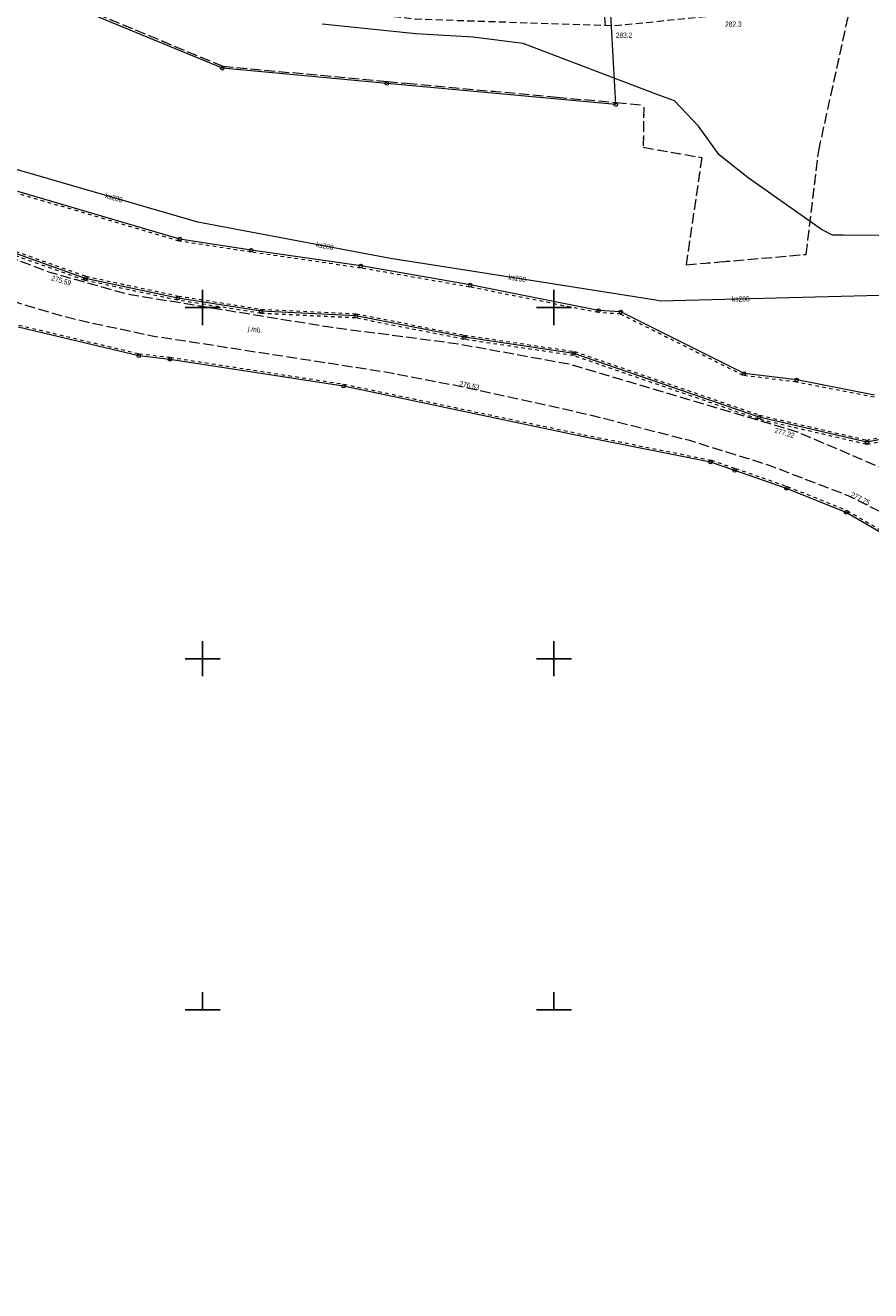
# Model space of a CAD drawing. Header units: metres. Extents: x 8374691 to 8380066, y 5527632 to 5531540.
# Tile 170 of 171: x 8377425 to 8377545, y 5529210 to 5529390. Entities that reach past the tile are written whole.
import ezdxf
from ezdxf.enums import TextEntityAlignment as Align

# ---------------------------------------------------------------- set-up
doc = ezdxf.new("R2010")
doc.units = ezdxf.units.M
doc.header["$MEASUREMENT"] = 0
for name, pattern in [('0.5_0.5', [1, 0.5, -0.5]), ('1.0_0.5', [1.5, 1, -0.5]), ('1.5_0.5', [2, 1.5, -0.5]), ('219-500', [0]), ('egkk-500', [2, 1.5, -0.5]), ('egug-500', [1, 0.5, -0.5])]:
    doc.linetypes.add(name, pattern=pattern)
doc.layers.get('0').update_dxf_attribs({"color": 2, "linetype": 'CONTINUOUS', "lineweight": 5})
for name, color, linetype in [('000 Inne (niezydentyfikowane)', 7, 'CONTINUOUS'), ('202-punkt graniczny', 7, 'CONTINUOUS'), ('203-punkt graniczny', 7, 'CONTINUOUS'), ('217-Granica konturu po granicy działki', 7, 'CONTINUOUS'), ('217-kontur klasyfikacyjny', 7, 'CONTINUOUS'), ('218-Granica użytku po granicy działki', 7, 'CONTINUOUS'), ('218-kontur użytku gruntowego', 7, 'CONTINUOUS'), ('219-działka ewidencyjna', 7, 'CONTINUOUS'), ('jezdnia', 7, 'CONTINUOUS'), ('pikieta naturalna', 7, 'CONTINUOUS'), ('pikieta sztuczna', 7, 'CONTINUOUS'), ('przewód kanalizacyjny', 7, 'CONTINUOUS'), ('przewód kanalizacyjny-Atr1', 7, 'CONTINUOUS'), ('przewód wodociągowy', 7, 'CONTINUOUS'), ('skarpa nieumocniona', 7, 'CONTINUOUS'), ('Wstawianie ramki sekcyjnej z opisem', 7, 'CONTINUOUS')]:
    doc.layers.add(name, color=color, linetype=linetype)
for name, color, linetype, lineweight in [('jezdnia-Atr17', 7, 'CONTINUOUS', 18), ('pikieta naturalna-Atr2', 7, 'CONTINUOUS', 18), ('pikieta sztuczna-Atr2', 7, 'CONTINUOUS', 18)]:
    doc.layers.add(name, color=color, linetype=linetype, lineweight=lineweight)
doc.styles.get("Standard").update_dxf_attribs({"font": 'Working1250', "width": 0.75})

# ---------------------------------------------------------------- blocks, each defined once
blk = doc.blocks.new('202')
at = {"color": 0, "linetype": 'Continuous', "lineweight": 0}
blk.add_circle((0, 0), 0.25, dxfattribs=at)
blk = doc.blocks.new('203')
at = {"linetype": 'Continuous', "lineweight": 0}
h = blk.add_hatch(color=0, dxfattribs=at)
edge = h.paths.add_edge_path()
edge.add_arc((0, 0), 0.045, 0, 360)
blk = doc.blocks.new('PW01')
at = {"linetype": 'Continuous', "lineweight": 13}
h = blk.add_hatch(color=0, dxfattribs=at)
edge = h.paths.add_edge_path()
edge.add_arc((0, 0), 0.045, 0, 360)
blk = doc.blocks.new('RAMKA500K')
at = {"color": 0}
for p, q in [((250, 97.5), (250, 102.5)), ((300, 97.5), (300, 102.5)), ((247.5, 100), (252.5, 100)), ((297.5, 100), (302.5, 100)), ((250, 47.5), (250, 52.5)), ((300, 47.5), (300, 52.5)), ((247.5, 50), (252.5, 50)), ((297.5, 50), (302.5, 50)), ((250, 0), (250, 2.5)), ((300, 0), (300, 2.5)), ((247.5, 0), (252.5, 0)), ((297.5, 0), (302.5, 0))]:
    blk.add_line(p, q, dxfattribs=at)

msp = doc.modelspace()

# ---------------------------------------------------------------- linework, layer by layer
at = {"layer": '000 Inne (niezydentyfikowane)', "color": 7, "linetype": 'Continuous', "lineweight": 18, "flags": 128}
msp.add_lwpolyline([(8377507.02, 5529393.55), (8377507.29, 5529390.17)], dxfattribs=at)
at = {"layer": '217-Granica konturu po granicy działki', "color": 3, "linetype": '1.5_0.5', "lineweight": 18}
for p, q in [((8377425.6449, 5529395.6572), (8377452.9249, 5529384.3372)), ((8377452.8376, 5529384.3588), (8377452.8376, 5529384.3588)), ((8377452.8376, 5529384.3588), (8377452.8376, 5529384.3588)), ((8377452.8376, 5529384.3588), (8377476.2476, 5529382.1888)), ((8377452.9249, 5529384.3372), (8377452.9249, 5529384.3372)), ((8377452.9249, 5529384.3372), (8377452.9249, 5529384.3372)), ((8377476.2476, 5529382.1888), (8377476.2476, 5529382.1888)), ((8377476.2476, 5529382.1888), (8377476.2476, 5529382.1888)), ((8377476.2476, 5529382.1888), (8377476.2476, 5529382.1888)), ((8377476.2476, 5529382.1888), (8377476.2476, 5529382.1888)), ((8377476.2476, 5529382.1888), (8377479.0476, 5529381.9288)), ((8377479.0476, 5529381.9288), (8377479.0476, 5529381.9288)), ((8377479.0476, 5529381.9288), (8377479.0476, 5529381.9288)), ((8377479.0476, 5529381.9288), (8377479.0476, 5529381.9288)), ((8377479.0476, 5529381.9288), (8377479.0476, 5529381.9288)), ((8377479.0476, 5529381.9288), (8377500.3476, 5529379.9588)), ((8377500.3476, 5529379.9588), (8377500.3476, 5529379.9588)), ((8377500.3476, 5529379.9588), (8377500.3476, 5529379.9588)), ((8377500.3476, 5529379.9588), (8377500.3476, 5529379.9588)), ((8377500.3476, 5529379.9588), (8377500.3476, 5529379.9588)), ((8377500.3476, 5529379.9588), (8377508.8276, 5529379.1788)), ((8377508.8276, 5529379.1788), (8377508.8276, 5529379.1788)), ((8377508.8276, 5529379.1788), (8377508.8276, 5529379.1788)), ((8377508.8279, 5529379.1788), (8377508.8279, 5529379.1788)), ((8377508.8279, 5529379.1788), (8377508.8279, 5529379.1788)), ((8377508.8279, 5529379.1788), (8377512.8079, 5529378.8088)), ((8377512.8079, 5529378.8088), (8377512.8079, 5529378.8088)), ((8377512.8079, 5529378.8088), (8377512.8079, 5529378.8088))]:
    msp.add_line(p, q, dxfattribs=at)
at = {"layer": '217-kontur klasyfikacyjny', "color": 92, "linetype": 'egkk-500', "lineweight": 18, "flags": 128}
for points in [[(8377537.67, 5529372.31), (8377542.27, 5529393.29)], [(8377512.78, 5529378.51), (8377512.69, 5529372.81)], [(8377512.69, 5529372.81), (8377521.03, 5529371.35)], [(8377521.03, 5529371.35), (8377518.8, 5529356.08)], [(8377535.89, 5529357.56), (8377537.67, 5529372.31)], [(8377518.8, 5529356.08), (8377523.56, 5529356.49)], [(8377523.56, 5529356.49), (8377535.89, 5529357.56)]]:
    msp.add_lwpolyline(points, dxfattribs=at)
at = {"layer": '218-Granica użytku po granicy działki', "color": 3, "linetype": '0.5_0.5', "lineweight": 18}
for p, q in [((8377425.6449, 5529395.6572), (8377452.9249, 5529384.3372)), ((8377452.8376, 5529384.3588), (8377452.8376, 5529384.3588)), ((8377452.8376, 5529384.3588), (8377452.8376, 5529384.3588)), ((8377452.8376, 5529384.3588), (8377476.2476, 5529382.1888)), ((8377452.9249, 5529384.3372), (8377452.9249, 5529384.3372)), ((8377452.9249, 5529384.3372), (8377452.9249, 5529384.3372)), ((8377476.2476, 5529382.1888), (8377476.2476, 5529382.1888)), ((8377476.2476, 5529382.1888), (8377476.2476, 5529382.1888)), ((8377476.2476, 5529382.1888), (8377476.2476, 5529382.1888)), ((8377476.2476, 5529382.1888), (8377476.2476, 5529382.1888)), ((8377476.2476, 5529382.1888), (8377479.0476, 5529381.9288)), ((8377479.0476, 5529381.9288), (8377479.0476, 5529381.9288)), ((8377479.0476, 5529381.9288), (8377479.0476, 5529381.9288)), ((8377479.0476, 5529381.9288), (8377479.0476, 5529381.9288)), ((8377479.0476, 5529381.9288), (8377479.0476, 5529381.9288)), ((8377479.0476, 5529381.9288), (8377500.3476, 5529379.9588)), ((8377500.3476, 5529379.9588), (8377500.3476, 5529379.9588)), ((8377500.3476, 5529379.9588), (8377500.3476, 5529379.9588)), ((8377500.3476, 5529379.9588), (8377500.3476, 5529379.9588)), ((8377500.3476, 5529379.9588), (8377500.3476, 5529379.9588)), ((8377500.3476, 5529379.9588), (8377508.8276, 5529379.1788)), ((8377508.8276, 5529379.1788), (8377508.8276, 5529379.1788)), ((8377508.8276, 5529379.1788), (8377508.8276, 5529379.1788)), ((8377508.8279, 5529379.1788), (8377508.8279, 5529379.1788)), ((8377508.8279, 5529379.1788), (8377508.8279, 5529379.1788)), ((8377508.8279, 5529379.1788), (8377512.8079, 5529378.8088)), ((8377512.8079, 5529378.8088), (8377512.8079, 5529378.8088)), ((8377512.8079, 5529378.8088), (8377512.8079, 5529378.8088)), ((8377446.6654, 5529359.4623), (8377423.6354, 5529366.2423)), ((8377433.2498, 5529353.8671), (8377418.4698, 5529359.1071)), ((8377418.6702, 5529359.6729), (8377433.4502, 5529354.4329)), ((8377446.6654, 5529359.4623), (8377446.6654, 5529359.4623)), ((8377446.6654, 5529359.4623), (8377446.6654, 5529359.4623)), ((8377456.8841, 5529357.8736), (8377446.7041, 5529359.4536)), ((8377446.7041, 5529359.4536), (8377446.7041, 5529359.4536)), ((8377446.7041, 5529359.4536), (8377446.7041, 5529359.4536)), ((8377456.8841, 5529357.8736), (8377456.8841, 5529357.8736)), ((8377456.8841, 5529357.8736), (8377456.8841, 5529357.8736)), ((8377472.4771, 5529355.623), (8377456.8871, 5529357.873)), ((8377456.8871, 5529357.873), (8377456.8871, 5529357.873)), ((8377456.8871, 5529357.873), (8377456.8871, 5529357.873)), ((8377488.0184, 5529352.9145), (8377472.4684, 5529355.6245)), ((8377472.4684, 5529355.6245), (8377472.4684, 5529355.6245)), ((8377472.4684, 5529355.6245), (8377472.4684, 5529355.6245)), ((8377472.4771, 5529355.623), (8377472.4771, 5529355.623)), ((8377472.4771, 5529355.623), (8377472.4771, 5529355.623)), ((8377433.2498, 5529353.8671), (8377433.2498, 5529353.8671)), ((8377433.2498, 5529353.8671), (8377433.2498, 5529353.8671)), ((8377446.4273, 5529351.0466), (8377433.2873, 5529353.8566)), ((8377433.2873, 5529353.8566), (8377433.2873, 5529353.8566)), ((8377433.2873, 5529353.8566), (8377433.2873, 5529353.8566)), ((8377433.4127, 5529354.4434), (8377433.4127, 5529354.4434)), ((8377433.4127, 5529354.4434), (8377433.4127, 5529354.4434)), ((8377433.4127, 5529354.4434), (8377446.5527, 5529351.6334)), ((8377433.4502, 5529354.4329), (8377433.4502, 5529354.4329)), ((8377433.4502, 5529354.4329), (8377433.4502, 5529354.4329)), ((8377506.2915, 5529349.2757), (8377488.0115, 5529352.9157)), ((8377488.0115, 5529352.9157), (8377488.0115, 5529352.9157)), ((8377488.0115, 5529352.9157), (8377488.0115, 5529352.9157)), ((8377488.0184, 5529352.9145), (8377488.0184, 5529352.9145)), ((8377488.0184, 5529352.9145), (8377488.0184, 5529352.9145)), ((8377446.4273, 5529351.0466), (8377446.4273, 5529351.0466)), ((8377446.4273, 5529351.0466), (8377446.4273, 5529351.0466)), ((8377458.2929, 5529349.1636), (8377446.4429, 5529351.0436)), ((8377446.4429, 5529351.0436), (8377446.4429, 5529351.0436)), ((8377446.4429, 5529351.0436), (8377446.4429, 5529351.0436)), ((8377446.5371, 5529351.6364), (8377446.5371, 5529351.6364)), ((8377446.5371, 5529351.6364), (8377446.5371, 5529351.6364)), ((8377446.5371, 5529351.6364), (8377458.3871, 5529349.7564)), ((8377446.5527, 5529351.6334), (8377446.5527, 5529351.6334)), ((8377446.5527, 5529351.6334), (8377446.5527, 5529351.6334)), ((8377458.3544, 5529349.7597), (8377458.3544, 5529349.7597)), ((8377458.3544, 5529349.7597), (8377458.3544, 5529349.7597)), ((8377458.3544, 5529349.7597), (8377471.8144, 5529349.1097)), ((8377458.3871, 5529349.7564), (8377458.3871, 5529349.7564)), ((8377458.3871, 5529349.7564), (8377458.3871, 5529349.7564)), ((8377506.2915, 5529349.2757), (8377506.2915, 5529349.2757)), ((8377506.2915, 5529349.2757), (8377506.2915, 5529349.2757)), ((8377509.4811, 5529349.0706), (8377506.3311, 5529349.2706)), ((8377506.3311, 5529349.2706), (8377506.3311, 5529349.2706)), ((8377506.3311, 5529349.2706), (8377506.3311, 5529349.2706)), ((8377423.8293, 5529347.4919), (8377440.9893, 5529343.4119)), ((8377458.2929, 5529349.1636), (8377458.2929, 5529349.1636)), ((8377458.2929, 5529349.1636), (8377458.2929, 5529349.1636)), ((8377471.7856, 5529348.5103), (8377458.3256, 5529349.1603)), ((8377458.3256, 5529349.1603), (8377458.3256, 5529349.1603)), ((8377458.3256, 5529349.1603), (8377458.3256, 5529349.1603)), ((8377487.1918, 5529345.4657), (8377471.7418, 5529348.5157)), ((8377471.7418, 5529348.5157), (8377471.7418, 5529348.5157)), ((8377471.7418, 5529348.5157), (8377471.7418, 5529348.5157)), ((8377471.7856, 5529348.5103), (8377471.7856, 5529348.5103)), ((8377471.7856, 5529348.5103), (8377471.7856, 5529348.5103)), ((8377471.8144, 5529349.1097), (8377471.8144, 5529349.1097)), ((8377471.8144, 5529349.1097), (8377471.8144, 5529349.1097)), ((8377471.8582, 5529349.1043), (8377471.8582, 5529349.1043)), ((8377471.8582, 5529349.1043), (8377471.8582, 5529349.1043)), ((8377471.8582, 5529349.1043), (8377487.3082, 5529346.0543)), ((8377526.9159, 5529340.3415), (8377509.3659, 5529349.1015)), ((8377509.3659, 5529349.1015), (8377509.3659, 5529349.1015)), ((8377509.3659, 5529349.1015), (8377509.3659, 5529349.1015)), ((8377509.4811, 5529349.0706), (8377509.4811, 5529349.0706)), ((8377509.4811, 5529349.0706), (8377509.4811, 5529349.0706)), ((8377487.2941, 5529346.0567), (8377487.2941, 5529346.0567)), ((8377487.2941, 5529346.0567), (8377487.2941, 5529346.0567)), ((8377487.2941, 5529346.0567), (8377502.8541, 5529343.7467)), ((8377487.3082, 5529346.0543), (8377487.3082, 5529346.0543)), ((8377487.3082, 5529346.0543), (8377487.3082, 5529346.0543)), ((8377487.1918, 5529345.4657), (8377487.1918, 5529345.4657)), ((8377487.1918, 5529345.4657), (8377487.1918, 5529345.4657)), ((8377502.7659, 5529343.1533), (8377487.2059, 5529345.4633)), ((8377487.2059, 5529345.4633), (8377487.2059, 5529345.4633)), ((8377487.2059, 5529345.4633), (8377487.2059, 5529345.4633)), ((8377440.9536, 5529343.4182), (8377440.9536, 5529343.4182)), ((8377440.9536, 5529343.4182), (8377440.9536, 5529343.4182)), ((8377440.9536, 5529343.4182), (8377445.3836, 5529342.9182)), ((8377440.9893, 5529343.4119), (8377440.9893, 5529343.4119)), ((8377440.9893, 5529343.4119), (8377440.9893, 5529343.4119)), ((8377445.3836, 5529342.9182), (8377445.3836, 5529342.9182)), ((8377445.3836, 5529342.9182), (8377445.3836, 5529342.9182)), ((8377445.3959, 5529342.9164), (8377445.3959, 5529342.9164)), ((8377445.3959, 5529342.9164), (8377445.3959, 5529342.9164)), ((8377445.3959, 5529342.9164), (8377470.0859, 5529339.0864)), ((8377529.1025, 5529334.0962), (8377502.7125, 5529343.1662)), ((8377502.7125, 5529343.1662), (8377502.7125, 5529343.1662)), ((8377502.7125, 5529343.1662), (8377502.7125, 5529343.1662)), ((8377502.7659, 5529343.1533), (8377502.7659, 5529343.1533)), ((8377502.7659, 5529343.1533), (8377502.7659, 5529343.1533)), ((8377502.8541, 5529343.7467), (8377502.8541, 5529343.7467)), ((8377502.8541, 5529343.7467), (8377502.8541, 5529343.7467)), ((8377502.9075, 5529343.7338), (8377502.9075, 5529343.7338)), ((8377502.9075, 5529343.7338), (8377502.9075, 5529343.7338)), ((8377502.9075, 5529343.7338), (8377529.2975, 5529334.6638)), ((8377526.9159, 5529340.3415), (8377526.9159, 5529340.3415)), ((8377526.9159, 5529340.3415), (8377526.9159, 5529340.3415)), ((8377534.5031, 5529339.3824), (8377527.0131, 5529340.3124)), ((8377527.0131, 5529340.3124), (8377527.0131, 5529340.3124)), ((8377527.0131, 5529340.3124), (8377527.0131, 5529340.3124)), ((8377470.0859, 5529339.0864), (8377470.0859, 5529339.0864)), ((8377470.0859, 5529339.0864), (8377470.0859, 5529339.0864)), ((8377470.1018, 5529339.0837), (8377470.1018, 5529339.0837)), ((8377470.1018, 5529339.0837), (8377470.1018, 5529339.0837)), ((8377470.1018, 5529339.0837), (8377504.2518, 5529331.8937)), ((8377545.5427, 5529337.2354), (8377534.4827, 5529339.3854)), ((8377534.4827, 5529339.3854), (8377534.4827, 5529339.3854)), ((8377534.4827, 5529339.3854), (8377534.4827, 5529339.3854)), ((8377534.5031, 5529339.3824), (8377534.5031, 5529339.3824)), ((8377534.5031, 5529339.3824), (8377534.5031, 5529339.3824)), ((8377529.1025, 5529334.0962), (8377529.1025, 5529334.0962)), ((8377529.1025, 5529334.0962), (8377529.1025, 5529334.0962)), ((8377544.4619, 5529330.5178), (8377529.1319, 5529334.0878)), ((8377529.1319, 5529334.0878), (8377529.1319, 5529334.0878)), ((8377529.1319, 5529334.0878), (8377529.1319, 5529334.0878)), ((8377529.2681, 5529334.6722), (8377529.2681, 5529334.6722)), ((8377529.2681, 5529334.6722), (8377529.2681, 5529334.6722)), ((8377529.2681, 5529334.6722), (8377544.5981, 5529331.1022)), ((8377529.2975, 5529334.6638), (8377529.2975, 5529334.6638)), ((8377529.2975, 5529334.6638), (8377529.2975, 5529334.6638)), ((8377504.2488, 5529331.8943), (8377504.2488, 5529331.8943)), ((8377504.2488, 5529331.8943), (8377504.2488, 5529331.8943)), ((8377504.2488, 5529331.8943), (8377522.3488, 5529328.2743)), ((8377504.2518, 5529331.8937), (8377504.2518, 5529331.8937)), ((8377504.2518, 5529331.8937), (8377504.2518, 5529331.8937)), ((8377544.4724, 5529331.1043), (8377550.8224, 5529332.3443)), ((8377550.9376, 5529331.7557), (8377544.5876, 5529330.5157)), ((8377544.4619, 5529330.5178), (8377544.4619, 5529330.5178)), ((8377544.4619, 5529330.5178), (8377544.4619, 5529330.5178)), ((8377544.4724, 5529331.1043), (8377544.4724, 5529331.1043)), ((8377544.4724, 5529331.1043), (8377544.4724, 5529331.1043)), ((8377544.5876, 5529330.5157), (8377544.5876, 5529330.5157)), ((8377544.5876, 5529330.5157), (8377544.5876, 5529330.5157)), ((8377544.5981, 5529331.1022), (8377544.5981, 5529331.1022)), ((8377544.5981, 5529331.1022), (8377544.5981, 5529331.1022)), ((8377522.3488, 5529328.2743), (8377522.3488, 5529328.2743)), ((8377522.3488, 5529328.2743), (8377522.3488, 5529328.2743)), ((8377522.3875, 5529328.2638), (8377522.3875, 5529328.2638)), ((8377522.3875, 5529328.2638), (8377522.3875, 5529328.2638)), ((8377522.3875, 5529328.2638), (8377525.8175, 5529327.0838)), ((8377525.8175, 5529327.0838), (8377525.8175, 5529327.0838)), ((8377525.8175, 5529327.0838), (8377525.8175, 5529327.0838)), ((8377525.8181, 5529327.0835), (8377525.8181, 5529327.0835)), ((8377525.8181, 5529327.0835), (8377525.8181, 5529327.0835)), ((8377525.8181, 5529327.0835), (8377533.1981, 5529324.5335)), ((8377533.1981, 5529324.5335), (8377533.1981, 5529324.5335)), ((8377533.1981, 5529324.5335), (8377533.1981, 5529324.5335)), ((8377533.2122, 5529324.5281), (8377533.2122, 5529324.5281)), ((8377533.2122, 5529324.5281), (8377533.2122, 5529324.5281)), ((8377533.2122, 5529324.5281), (8377541.6922, 5529321.1081)), ((8377541.6922, 5529321.1081), (8377541.6922, 5529321.1081)), ((8377541.6922, 5529321.1081), (8377541.6922, 5529321.1081)), ((8377541.7318, 5529321.0886), (8377541.7318, 5529321.0886)), ((8377541.7318, 5529321.0886), (8377541.7318, 5529321.0886)), ((8377541.7318, 5529321.0886), (8377548.3418, 5529317.2086))]:
    msp.add_line(p, q, dxfattribs=at)
at = {"layer": '218-kontur użytku gruntowego', "color": 3, "linetype": 'egug-500', "lineweight": 18, "flags": 128}
for points in [[(8377537.67, 5529372.31), (8377542.27, 5529393.29)], [(8377512.78, 5529378.51), (8377512.69, 5529372.81)], [(8377512.69, 5529372.81), (8377521.03, 5529371.35)], [(8377521.03, 5529371.35), (8377518.8, 5529356.08)], [(8377535.89, 5529357.56), (8377537.67, 5529372.31)], [(8377518.8, 5529356.08), (8377523.56, 5529356.49)], [(8377523.56, 5529356.49), (8377535.89, 5529357.56)]]:
    msp.add_lwpolyline(points, dxfattribs=at)
at = {"layer": '219-działka ewidencyjna', "color": 7, "linetype": '219-500', "lineweight": 18, "flags": 128}
for points in [[(8377452.81, 5529384.06), (8377425.53, 5529395.38)], [(8377508.8, 5529378.88), (8377508.03, 5529392.59)], [(8377476.22, 5529381.89), (8377452.81, 5529384.06)], [(8377508.8, 5529378.88), (8377476.22, 5529381.89)], [(8377446.75, 5529359.75), (8377423.72, 5529366.53)], [(8377433.35, 5529354.15), (8377418.57, 5529359.39)], [(8377456.93, 5529358.17), (8377446.75, 5529359.75)], [(8377472.52, 5529355.92), (8377456.93, 5529358.17)], [(8377488.07, 5529353.21), (8377472.52, 5529355.92)], [(8377446.49, 5529351.34), (8377433.35, 5529354.15)], [(8377506.35, 5529349.57), (8377488.07, 5529353.21)], [(8377458.34, 5529349.46), (8377446.49, 5529351.34)], [(8377471.8, 5529348.81), (8377458.34, 5529349.46)], [(8377509.5, 5529349.37), (8377506.35, 5529349.57)], [(8377527.05, 5529340.61), (8377509.5, 5529349.37)], [(8377487.25, 5529345.76), (8377471.8, 5529348.81)], [(8377440.92, 5529343.12), (8377423.76, 5529347.2)], [(8377502.81, 5529343.45), (8377487.25, 5529345.76)], [(8377445.35, 5529342.62), (8377440.92, 5529343.12)], [(8377470.04, 5529338.79), (8377445.35, 5529342.62)], [(8377529.2, 5529334.38), (8377502.81, 5529343.45)], [(8377534.54, 5529339.68), (8377527.05, 5529340.61)], [(8377504.19, 5529331.6), (8377470.04, 5529338.79)], [(8377545.6, 5529337.53), (8377534.54, 5529339.68)], [(8377544.53, 5529330.81), (8377529.2, 5529334.38)], [(8377522.29, 5529327.98), (8377504.19, 5529331.6)], [(8377550.88, 5529332.05), (8377544.53, 5529330.81)], [(8377525.72, 5529326.8), (8377522.29, 5529327.98)], [(8377533.1, 5529324.25), (8377525.72, 5529326.8)], [(8377541.58, 5529320.83), (8377533.1, 5529324.25)], [(8377548.19, 5529316.95), (8377541.58, 5529320.83)]]:
    msp.add_lwpolyline(points, dxfattribs=at)
at = {"layer": 'jezdnia', "color": 7, "linetype": '1.5_0.5', "lineweight": 18, "flags": 128}
msp.add_lwpolyline([(8377271.68, 5529494.2), (8377273.09, 5529490.35), (8377277.16, 5529481.46), (8377285.2, 5529468.73), (8377287.39, 5529465.53), (8377290.29, 5529460.98), (8377292.91, 5529457.08), (8377307.38, 5529433.92), (8377310.72, 5529429.36), (8377313.93, 5529425.79), (8377320.6, 5529417.47), (8377325.37, 5529411.15), (8377329.71, 5529406.95), (8377334.24, 5529403.03), (8377340.62, 5529398.14), (8377349.64, 5529391.82), (8377360.4, 5529384.47), (8377362.54, 5529383), (8377362.77, 5529380.92), (8377362.8, 5529379.34), (8377360.29, 5529374.94), (8377355.97, 5529372.32), (8377354.04, 5529371.41), (8377339.71, 5529366.36), (8377328.22, 5529363.13), (8377319.37, 5529361.35), (8377310.5, 5529360.48), (8377293.63, 5529360.9), (8377278.2, 5529361.93), (8377257.62, 5529363.2), (8377257.99, 5529359.59), (8377260.58, 5529359.52), (8377277.38, 5529358.72), (8377288.38, 5529357.61), (8377294.03, 5529357.27), (8377309.78, 5529356.91), (8377312.67, 5529356.92), (8377313.35, 5529356.09), (8377318.78, 5529356.47), (8377319.73, 5529357.63), (8377329.56, 5529359.72), (8377340.52, 5529362.94), (8377349.93, 5529366.07), (8377355.84, 5529368.15), (8377356.58, 5529368.12), (8377360.71, 5529369.31), (8377361.2, 5529370.29), (8377363.92, 5529371.49), (8377367.31, 5529372.76), (8377371.24, 5529374.06), (8377373.14, 5529374.17), (8377376.04, 5529374.16), (8377382.64, 5529369.9), (8377391.2, 5529364.89), (8377399.1, 5529360.76), (8377406.32, 5529357.3), (8377412.73, 5529354.53), (8377417.41, 5529352.72), (8377424.97, 5529350.27), (8377429.84, 5529348.86), (8377433.33, 5529347.99), (8377443.04, 5529345.94), (8377476.29, 5529340.8), (8377486.19, 5529338.9), (8377498.35, 5529336.25), (8377505.49, 5529334.63), (8377519.27, 5529331.1), (8377530.71, 5529327.52), (8377541.92, 5529323.2), (8377548.17, 5529320.09), (8377550.82, 5529318.55), (8377554.02, 5529316.28), (8377560.23, 5529311.22), (8377568.15, 5529303.63), (8377573.63, 5529297.78), (8377582.27, 5529288.11), (8377595.13, 5529273.07), (8377602.39, 5529264.48), (8377612.38, 5529256.62), (8377625.35, 5529249.23), (8377641.31, 5529243.74), (8377662.55, 5529240.24), (8377666.42, 5529239.47), (8377680.68, 5529238.14), (8377707.38, 5529235.07), (8377730.88, 5529231.93), (8377752.71, 5529228.55), (8377759.57, 5529227.45), (8377775.54, 5529225.72), (8377785.04, 5529224.93), (8377808.61, 5529221.11), (8377825.72, 5529216.76), (8377829.33, 5529211.76), (8377829.82, 5529205.9), (8377827.62, 5529179.71), (8377826.35, 5529153.6), (8377826.36, 5529123.31), (8377827.46, 5529096.16), (8377827.61, 5529090.61), (8377830.02, 5529050.44), (8377830.44, 5529043.06), (8377830.85, 5529028.42), (8377831.68, 5529016.05), (8377832.83, 5528994.24), (8377832.7, 5528989.5), (8377832.12, 5528980.65), (8377829.62, 5528973.22), (8377824.42, 5528967.27), (8377816.93, 5528964.78), (8377798.89, 5528965.76), (8377793.83, 5528966.19), (8377784.74, 5528966.69), (8377745.31, 5528967.02), (8377718.06, 5528965.82), (8377699.01, 5528964.05), (8377672.54, 5528959.26), (8377661.93, 5528955.65), (8377653.27, 5528950.85), (8377646.01, 5528944.39), (8377636.61, 5528933.34), (8377633.62, 5528929.96), (8377622.89, 5528916.7), (8377610.49, 5528902.27), (8377598.47, 5528892.15), (8377577.56, 5528879.38), (8377571.77, 5528875.88), (8377552.82, 5528864.22), (8377533.45, 5528852.06), (8377528.65, 5528849.2), (8377515.85, 5528841.62), (8377504.66, 5528835.13), (8377496.19, 5528832.43), (8377485.44, 5528831.28), (8377459.38, 5528832.23), (8377452.64, 5528832.27), (8377443.12, 5528832.07), (8377433.88, 5528830.97), (8377392.8, 5528819.04), (8377393, 5528816.12), (8377433.22, 5528828.16), (8377449.87, 5528829.17), (8377457.25, 5528829.32), (8377468.18, 5528828.82), (8377486.3, 5528828.43), (8377498.63, 5528829.9), (8377508.13, 5528833.33), (8377523.79, 5528842.53), (8377563.07, 5528867.32), (8377583.59, 5528879.71), (8377602.09, 5528890.87), (8377612.41, 5528899.65), (8377625.08, 5528914.44), (8377631.07, 5528921.38), (8377636.09, 5528927.85), (8377645.65, 5528939.96), (8377654.52, 5528948.04), (8377661.78, 5528952.15), (8377673.75, 5528956.5), (8377699.42, 5528961.21), (8377718.02, 5528962.99), (8377739.66, 5528963.7), (8377745.62, 5528963.77), (8377751.38, 5528963.85), (8377761, 5528963.96), (8377779.76, 5528963.51), (8377796.51, 5528962.37), (8377814.88, 5528961), (8377823.2, 5528962.07), (8377828.64, 5528964.63), (8377830.73, 5528964.14), (8377832.4, 5528963.21), (8377833.06, 5528961.59), (8377835.35, 5528962.26), (8377834.36, 5528969.06), (8377834.85, 5528975.19), (8377836.08, 5528985.57), (8377835.94, 5528992.84), (8377835.2, 5529006.33), (8377834.39, 5529022.73), (8377834.21, 5529027.61), (8377832.76, 5529053.23), (8377830.9, 5529089.04), (8377830.5, 5529097.65), (8377830.11, 5529102.98), (8377829.41, 5529119.19), (8377829.45, 5529150.27), (8377830.66, 5529175.7), (8377831, 5529180.08), (8377832.03, 5529194.38), (8377832.68, 5529205.51), (8377833.83, 5529209.79), (8377837.71, 5529213.54), (8377847.17, 5529209.52), (8377850.04, 5529208.2), (8377869.55, 5529196.94), (8377883.81, 5529186.49), (8377905.08, 5529168.61), (8377909.2, 5529165), (8377919.18, 5529155.95), (8377933.23, 5529141.08), (8377936.45, 5529136.47), (8377946.75, 5529124.3), (8377958.87, 5529108.07), (8377961.61, 5529102.96), (8377964.51, 5529089.36), (8377964.43, 5529068.81), (8377962.28, 5529040.63), (8377960.5, 5529019.91), (8377960.29, 5529015.11), (8377961.41, 5529001.82), (8377963.7, 5529005.59), (8377963.42, 5529006.78), (8377963.68, 5529020.89), (8377966.62, 5529051.18), (8377967.62, 5529065.33), (8377968.2, 5529081.18), (8377967.88, 5529091.69), (8377965.01, 5529102.85), (8377960.56, 5529111.71), (8377950.21, 5529125.56), (8377935.8, 5529143.13), (8377928.54, 5529151.77), (8377903.66, 5529175.76), (8377870.81, 5529200.61), (8377848.38, 5529213.61), (8377832.27, 5529220.36), (8377811.06, 5529226.4), (8377780.42, 5529230.83), (8377751.75, 5529234.36), (8377731.48, 5529236.9), (8377708.29, 5529239.83), (8377689.3, 5529242.18), (8377680.34, 5529243.11), (8377667.12, 5529244.54), (8377641.02, 5529248.63), (8377635.36, 5529250.59), (8377627.04, 5529254.12), (8377617.8, 5529259), (8377615.35, 5529260.72), (8377603.96, 5529269.8), (8377592.16, 5529284.87), (8377568.4, 5529311.28), (8377562.76, 5529316.94), (8377551.01, 5529325.25), (8377534.66, 5529332.26), (8377502.34, 5529341.89), (8377486.05, 5529344.84), (8377468.09, 5529347.18), (8377439.38, 5529351.86), (8377428.12, 5529355.03), (8377407.8, 5529362.76), (8377397.57, 5529367.7), (8377387.9, 5529373.05), (8377379.62, 5529378.07), (8377365.4, 5529387.49), (8377357.36, 5529393.01), (8377344.61, 5529401.57), (8377334.2, 5529410.46), (8377324.72, 5529419.77), (8377317.47, 5529428.58), (8377313.76, 5529432.26), (8377302.36, 5529450.7), (8377300.13, 5529453.65), (8377293.17, 5529465.59), (8377287.84, 5529474.21), (8377279.81, 5529487.65), (8377275.35, 5529499.55), (8377269.32, 5529519.92), (8377263.89, 5529530.95), (8377255.61, 5529541.14), (8377243.22, 5529550.24), (8377218.23, 5529559.76), (8377214.59, 5529560.77), (8377187.89, 5529567.83), (8377168.23, 5529576.14), (8377157.98, 5529580.7), (8377152.41, 5529584.87), (8377147.2, 5529591.69), (8377142.59, 5529603.11), (8377139.29, 5529598.16), (8377139.33, 5529595.86), (8377141.95, 5529589.55), (8377144.19, 5529585.54), (8377152.07, 5529577.73), (8377156.83, 5529574.62), (8377161.79, 5529572.41), (8377176.16, 5529566.72), (8377196.25, 5529559.87), (8377225.37, 5529551.08), (8377234.8, 5529547.72), (8377242.89, 5529543.84), (8377248.7, 5529539.8), (8377253.76, 5529534.99), (8377257.53, 5529530.3), (8377261.2, 5529524.35), (8377264.32, 5529517.13), (8377266.94, 5529508.46), (8377269.2, 5529499.45)], close=True, dxfattribs=at)
at = {"layer": 'przewód kanalizacyjny', "color": 34, "linetype": 'Continuous', "lineweight": 18, "flags": 128}
msp.add_lwpolyline([(8377551.89, 5529351.87), (8377515.18, 5529350.92), (8377514.49, 5529351.03), (8377489.8, 5529354.93), (8377476.75, 5529357), (8377449.33, 5529362.14), (8377419.53, 5529370.81), (8377377.81, 5529395.61), (8377374.37, 5529397.66), (8377356.52, 5529408.27), (8377328.08, 5529441.98), (8377308.64, 5529469.19), (8377307.85, 5529471.19), (8377306.2, 5529475.39), (8377297.63, 5529497.2), (8377294.8, 5529503.81), (8377290.74, 5529507.88), (8377279.45, 5529519.21), (8377270.85, 5529527.86)], dxfattribs=at)
at = {"layer": 'przewód wodociągowy', "color": 5, "linetype": 'Continuous', "lineweight": 18, "flags": 128}
msp.add_lwpolyline([(8377680.04, 5529351.95), (8377646.28, 5529347.11), (8377636.16, 5529345.28), (8377628.71, 5529345.09), (8377612.6, 5529346.93), (8377597.73, 5529351.55), (8377582.79, 5529355.1), (8377580.72, 5529355.48), (8377568.14, 5529358.31), (8377556.27, 5529360.18), (8377541.16, 5529360.28), (8377539.65, 5529360.32), (8377538.05, 5529361.12), (8377527.62, 5529368.47), (8377523.49, 5529371.74), (8377520.56, 5529375.8), (8377517.16, 5529379.42), (8377514.56, 5529380.37), (8377511.18, 5529381.67), (8377495.63, 5529387.61), (8377488.46, 5529388.49), (8377480.32, 5529388.96), (8377467.02, 5529390.35)], dxfattribs=at)
at = {"layer": 'skarpa nieumocniona', "color": 7, "linetype": '1.0_0.5', "lineweight": 18, "flags": 128}
msp.add_lwpolyline([(8377368.46, 5529435.33), (8377395.29, 5529424.16), (8377411.89, 5529415.1), (8377426.64, 5529405.48), (8377440.13, 5529399), (8377457.1, 5529393.98), (8377480.08, 5529391.09), (8377508.62, 5529390.13), (8377525.28, 5529391.82), (8377567.53, 5529393.75), (8377586.89, 5529390.04), (8377587, 5529391.69), (8377567.22, 5529395.95), (8377543.33, 5529397.87), (8377524.9, 5529394.94), (8377492.43, 5529392.42), (8377464.92, 5529394.31), (8377442.3, 5529399.69), (8377423.88, 5529409.83), (8377407.07, 5529419.86), (8377395.2, 5529425.7), (8377390.42, 5529427.53), (8377389.17, 5529428.09), (8377379.09, 5529432.57), (8377368.22, 5529437.25)], close=True, dxfattribs=at)
msp.add_lwpolyline([(8377368.46, 5529435.33), (8377395.29, 5529424.16), (8377411.89, 5529415.1), (8377426.64, 5529405.48), (8377440.13, 5529399), (8377457.1, 5529393.98), (8377480.08, 5529391.09), (8377508.62, 5529390.13), (8377525.28, 5529391.82), (8377567.53, 5529393.75), (8377586.89, 5529390.04), (8377587, 5529391.69), (8377567.22, 5529395.95), (8377543.33, 5529397.87), (8377524.9, 5529394.94), (8377492.43, 5529392.42), (8377464.92, 5529394.31), (8377442.3, 5529399.69), (8377423.88, 5529409.83), (8377407.07, 5529419.86), (8377395.2, 5529425.7), (8377390.42, 5529427.53), (8377389.17, 5529428.09), (8377379.09, 5529432.57), (8377368.22, 5529437.25)], close=True, dxfattribs=at)

# ---------------------------------------------------------------- block references
at = {"layer": '202-punkt graniczny', "color": 7, "linetype": 'Continuous', "lineweight": 18}
for p in [(8377452.81, 5529384.06), (8377476.22, 5529381.89), (8377508.8, 5529378.88), (8377446.75, 5529359.75), (8377456.93, 5529358.17), (8377472.52, 5529355.92), (8377433.35, 5529354.15), (8377488.07, 5529353.21), (8377446.49, 5529351.34), (8377458.34, 5529349.46), (8377506.35, 5529349.57), (8377509.5, 5529349.37), (8377471.8, 5529348.81), (8377487.25, 5529345.76), (8377440.92, 5529343.12), (8377445.35, 5529342.62), (8377502.81, 5529343.45), (8377527.05, 5529340.61), (8377470.04, 5529338.79), (8377534.54, 5529339.68), (8377529.2, 5529334.38), (8377544.53, 5529330.81), (8377522.29, 5529327.98), (8377525.72, 5529326.8), (8377533.1, 5529324.25), (8377541.58, 5529320.83)]:
    msp.add_blockref('202', p, dxfattribs=at)
at = {"layer": '203-punkt graniczny', "color": 7, "linetype": 'Continuous', "lineweight": 18}
msp.add_blockref('203', (8377504.19, 5529331.6), dxfattribs=at)
at = {"layer": 'pikieta naturalna', "color": 7, "linetype": 'Continuous', "lineweight": 13}
msp.add_blockref('PW01', (8377508.62, 5529390.13), dxfattribs=at)
at = {"layer": 'pikieta sztuczna', "color": 7, "linetype": 'Continuous', "lineweight": 13}
for p in [(8377428.12, 5529355.03), (8377486.19, 5529338.9), (8377534.68, 5529332.24), (8377541.92, 5529323.2)]:
    msp.add_blockref('PW01', p, dxfattribs=at)
at = {"layer": 'Wstawianie ramki sekcyjnej z opisem', "color": 7, "linetype": 'Continuous', "lineweight": 13}
msp.add_blockref('RAMKA500K', (8377200, 5529250), dxfattribs=at)

# ---------------------------------------------------------------- texts
at = {"layer": 'jezdnia-Atr17', "color": 7, "width": 0.75}
msp.add_text('j.mb.', height=0.75, rotation=350.741, dxfattribs=at).set_placement((8377456.42, 5529346.67))
at = {"layer": 'pikieta naturalna-Atr2', "color": 7, "width": 0.75}
msp.add_text('282.3', height=0.75, dxfattribs=at).set_placement((8377525.53, 5529390.72), align=Align.TOP_CENTER)
msp.add_text('283.2', height=0.75, dxfattribs=at).set_placement((8377508.79, 5529389.14), align=Align.TOP_LEFT)
at = {"layer": 'pikieta sztuczna-Atr2', "color": 7, "width": 0.75}
msp.add_text('275.59', height=0.75, rotation=344.277, dxfattribs=at).set_placement((8377428.61, 5529354.59), align=Align.TOP_LEFT)
for s, rotation, p in [('276.53', 347.706, (8377486.48, 5529338.84)), ('277.75', 333.545, (8377542.14, 5529323.09))]:
    msp.add_text(s, height=0.75, rotation=rotation, dxfattribs=at).set_placement(p)
msp.add_text('277.22', height=0.75, rotation=343.408, dxfattribs=at).set_placement((8377534.3, 5529332.1), align=Align.TOP_RIGHT)
at = {"layer": 'przewód kanalizacyjny-Atr1', "color": 34, "width": 0.75}
for rotation, p in [(343.778, (8377436.18, 5529365.97)), (349.383, (8377466.16, 5529358.99)), (351.024, (8377493.53, 5529354.34)), (1.482, (8377525.33, 5529351.18))]:
    msp.add_text('ks200', height=0.75, rotation=rotation, dxfattribs=at).set_placement(p, align=Align.MIDDLE_LEFT)

doc.saveas('drawing.dxf')
